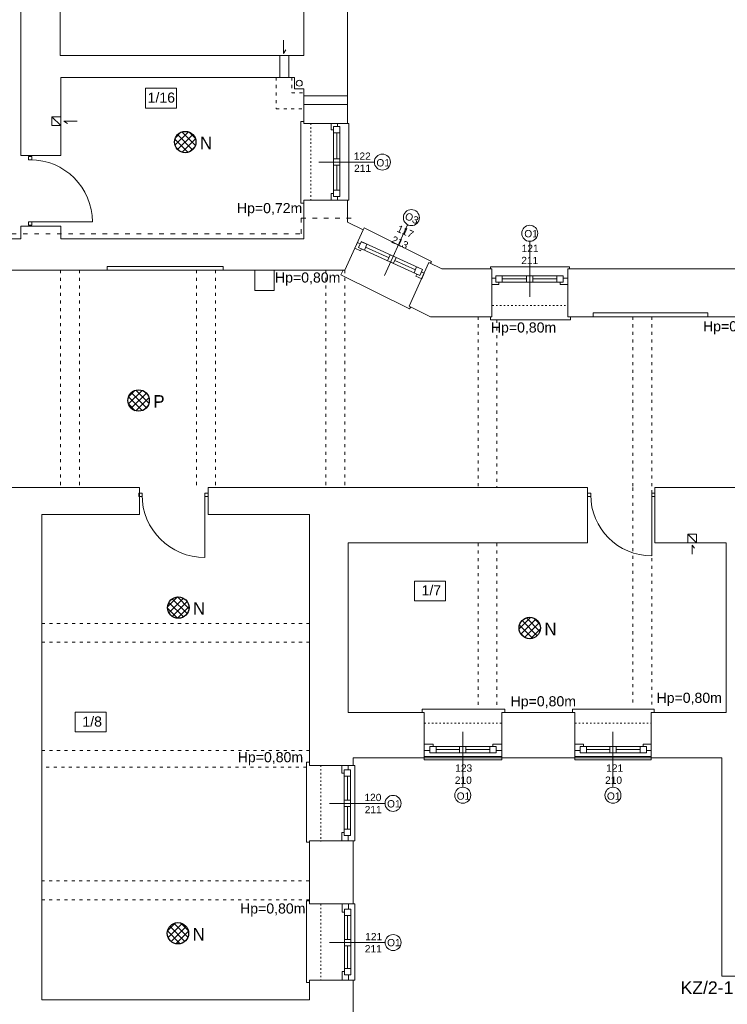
# Model space of a CAD drawing. Header units: centimetres. Extents: x 74448 to 96987, y -37016 to -10817.
# Tile 117 of 174: x 75878 to 77001, y -22596 to -21033. Entities that reach past the tile are written whole.
import ezdxf

# ---------------------------------------------------------------- set-up
doc = ezdxf.new("R2010")
doc.units = ezdxf.units.CM
doc.header["$LTSCALE"] = 0.02
doc.linetypes.add('ACAD_ISO03W100', pattern=[30, 12, -18])
doc.layers.get('0').update_dxf_attribs({"color": 8, "lineweight": 13})
for name, color, linetype, lineweight in [('_AUDIO', 7, 'Continuous', 18), ('CCTV', 7, 'Continuous', 25), ('LINIE PRZEKROJOWE', 8, 'Continuous', 13), ('OPISY', 8, 'Continuous', 13), ('stolarka', 8, 'Continuous', 13), ('STREFY POZ', 8, 'Continuous', 13), ('WIDOK', 8, 'Continuous', 13)]:
    doc.layers.add(name, color=color, linetype=linetype, lineweight=lineweight)
doc.layers.add('_AUDIO 2', color=7, linetype='Continuous')
doc.styles.get("Standard").update_dxf_attribs({"font": 'arial.ttf', "height": 12})
doc.styles.add('Tomasz_W legenda', font='TCM_____.TTF')
pattern_1 = [(45, (-5798.748, -5798.748), (-5.6126601, 5.6126601), []), (135, (-5798.748, -5798.748), (-5.6126601, -5.6126601), [])]

# ---------------------------------------------------------------- blocks, each defined once
blk = doc.blocks.new('*U3')
at = {"layer": 'stolarka', "transparency": 33554684}
blk.add_lwpolyline([(5, 0), (5, 95)], dxfattribs=at)
for points in [[(0, 2.5), (0, -2.5), (5, -2.5), (5, 2.5)], [(100, -2.5), (105, -2.5), (105, 2.5), (100, 2.5)]]:
    blk.add_lwpolyline(points, close=True, dxfattribs=at)
blk.add_arc((5, 0), 95, 0, 90, dxfattribs=at)
blk = doc.blocks.new('*U4')
at = {"layer": 'stolarka', "transparency": 33554684}
blk.add_lwpolyline([(5, 0), (5, 95)], dxfattribs=at)
for points in [[(0, 2.5), (0, -2.5), (5, -2.5), (5, 2.5)], [(100, -2.5), (105, -2.5), (105, 2.5), (100, 2.5)]]:
    blk.add_lwpolyline(points, close=True, dxfattribs=at)
blk.add_arc((5, 0), 95, 0, 90, dxfattribs=at)

msp = doc.modelspace()

# ---------------------------------------------------------------- hatches: boundary and pattern name
at = {"layer": '_AUDIO'}
h = msp.add_hatch(dxfattribs=at)
h.set_pattern_fill('ANSI37', color=256, scale=2.5)
h.set_pattern_definition(pattern_1)
h.paths.add_polyline_path([(76157.7, -21227.7, 1), (76123.7, -21227.7, 1)])
h = msp.add_hatch(dxfattribs=at)
h.set_pattern_fill('ANSI37', color=256, scale=2.5)
h.set_pattern_definition([(45, (-5799.551, -5757.0536), (-5.6126601, 5.6126601), []), (135, (-5799.551, -5757.0536), (-5.6126601, -5.6126601), [])])
h.paths.add_polyline_path([(76146.7, -21966.4, 1), (76112.7, -21966.4, 1)])
h = msp.add_hatch(dxfattribs=at)
h.set_pattern_fill('ANSI37', color=256, scale=2.5)
h.set_pattern_definition(pattern_1)
h.paths.add_polyline_path([(76704.3, -21998.9, 1), (76670.3, -21998.9, 1)])
h = msp.add_hatch(dxfattribs=at)
h.set_pattern_fill('ANSI37', color=256, scale=2.5)
h.set_pattern_definition(pattern_1)
h.paths.add_polyline_path([(76146.1, -22483.3, 1), (76112.1, -22483.3, 1)])
at = {"layer": '_AUDIO 2'}
h = msp.add_hatch(dxfattribs=at)
h.set_pattern_fill('ANSI37', color=256, scale=2.5)
h.set_pattern_definition(pattern_1)
h.paths.add_polyline_path([(76083.7, -21637.8, 1), (76049.7, -21637.8, 1)])

# ---------------------------------------------------------------- linework, layer by layer
for points in [[(76296.8, -21065.8), (76296.8, -21087.1), (76300.5, -21081.2)], [(75969.4, -21194.4), (75948.1, -21194.4), (75954, -21198.1)], [(76329.1, -21191.1), (76329.1, -21195), (76324.1, -21195), (76324.1, -21313.1), (76324.1, -21324.5), (76329.1, -21324.5)], [(76397.1, -21198.1), (76400.1, -21198.1), (76400.1, -21320.1), (76397.1, -21320.1)], [(76422.9, -21366.9), (76424.7, -21363.7), (76531.2, -21417.1), (76529.9, -21419.8)], [(76391.4, -21431.1), (76387.8, -21438.2), (76496.6, -21492.5), (76496.6, -21492.5), (76498.4, -21489)], [(76625, -21428.9), (76625, -21425.9), (76750.5, -21425.9), (76750.5, -21428.9)], [(76625, -21504.9), (76625, -21504.9), (76625, -21509.9), (76747, -21509.9), (76752, -21509.9), (76752, -21504.9)], [(76945.1, -21881.5), (76945.1, -21867.3), (76948.6, -21872.1)], [(76643, -22132.9), (76648, -22132.9), (76648, -22127.9), (76521.4, -22127.9), (76516.8, -22127.9), (76516.8, -22132.9)], [(76880, -22132.9), (76885, -22132.9), (76885, -22127.9), (76758.4, -22127.9), (76755.3, -22127.9), (76755.3, -22132.9)], [(76520, -22202.7), (76643, -22202.7)], [(76759, -22202.7), (76880, -22202.7)], [(76338, -22216.8), (76338, -22211.8), (76333, -22211.8), (76333, -22338.4), (76333, -22338.5), (76338, -22338.5)], [(76407, -22216.8), (76410, -22216.8), (76410, -22336.7), (76407, -22336.7)], [(76520, -22204.7), (76643, -22204.7)], [(76643, -22204.8), (76643, -22207.8), (76520, -22207.8), (76520, -22204.8)], [(76759, -22204.7), (76880, -22204.7)], [(76880, -22204.8), (76880, -22207.8), (76759, -22207.8), (76759, -22204.8)], [(76338, -22436.8), (76338, -22431.8), (76333, -22431.8), (76333, -22558.4), (76333, -22561.4), (76338, -22561.4)], [(76407, -22436.8), (76410, -22436.8), (76410, -22557.9), (76407, -22557.9)]]:
    msp.add_lwpolyline(points)
msp.add_lwpolyline([(76250.9, -21431.1), (76282, -21431.1), (76282, -21463), (76250.9, -21463)], close=True)
at = {"layer": '_AUDIO', "lineweight": 30}
for centre in [(76140.7, -21227.7), (76129.7, -21966.4), (76687.3, -21998.9), (76129.1, -22483.3)]:
    msp.add_circle(centre, 17, dxfattribs=at)
at = {"layer": '_AUDIO 2', "lineweight": 30}
msp.add_circle((76066.7, -21637.8), 17, dxfattribs=at)
at = {"layer": 'LINIE PRZEKROJOWE'}
for points in [[(75880.1, -20710.1), (75880.1, -21249.1), (75943.1, -21249.1)], [(75942.1, -20923.1), (75942.2, -21090.1), (76329.1, -21090.1), (76329.1, -21007.7)], [(76398.1, -21007.7), (76398.1, -21198.1)], [(76290.9, -21090.1), (76290.9, -21125.1)], [(76304.9, -21090.1), (76304.9, -21125.1)], [(76314.1, -21125.1), (75943.1, -21125.1), (75943.1, -21249.1)], [(76314.1, -21125.1), (76314.1, -21125.1), (76314.1, -21143.1), (76329.1, -21143.1)], [(76329.1, -21198.1), (76329.1, -21143.1)], [(76329.1, -21154.3), (76398.1, -21154.3)], [(76329.1, -21168.3), (76398.1, -21168.3)], [(75943.1, -21187.5), (75929.1, -21187.5), (75929.1, -21201.5), (75943.1, -21201.5)], [(75929.1, -21187.5), (75943.1, -21201.5)], [(76329.1, -21198.1), (76398.1, -21198.1)], [(75943.1, -21361.1), (75943.1, -21361.1), (75943.1, -21381.1), (76329.1, -21381.1), (76329.1, -21320.1), (76398.1, -21320.1)], [(76398.1, -21320.1), (76398.1, -21354.8)], [(76422.8, -21367.2), (76398.1, -21354.8)], [(75880.1, -21361.1), (75943.1, -21361.1)], [(75880.1, -21361.1), (75880.1, -21381.1)], [(76393.9, -21431.1), (76422.9, -21366.9)], [(75847, -21431.1), (75847, -21381.1), (75880.1, -21381.1)], [(76496.1, -21487.9), (76527.4, -21418.6)], [(76496.1, -21487.9), (76527.4, -21418.6)], [(76627, -21428.9), (76548.1, -21428.9), (76527.4, -21418.6)], [(76394, -21431.1), (76201, -21431.1), (76201, -21425.1), (76121, -21425.1), (76121, -21425.1), (76084, -21425.1), (76084, -21425.1), (76017, -21425.1), (76017, -21431.1), (75847, -21431.1), (75847, -21431.1)], [(76627, -21504.9), (76627, -21428.9)], [(76748, -21504.9), (76748, -21428.9)], [(77022.5, -21428.9), (76748, -21428.9)], [(76530, -21504.9), (76496.1, -21487.9)], [(77022.5, -21504.9), (76970, -21504.9), (76970, -21498.9), (76788, -21498.9), (76788, -21504.9), (76748, -21504.9)], [(77022.5, -21504.9), (76970, -21504.9), (76970, -21498.9), (76788, -21498.9), (76788, -21504.9), (76783, -21504.9)], [(76627, -21504.9), (76530, -21504.9)], [(76067.9, -21776.1), (75861, -21776.1), (75861, -21818.8)], [(76067.9, -21776.1), (76067.9, -21818.8)], [(76779, -21776.1), (76176.9, -21776.1), (76176.9, -21818.8)], [(76779, -21776.1), (76779, -21863.9)], [(76779, -21776.1), (76779, -21863.9)], [(77208, -21776.1), (76886, -21776.1), (76886, -21863.9)], [(76067.9, -21818.8), (75913, -21818.8), (75913, -22588.8)], [(76176.9, -21818.8), (76338, -21818.8), (76338, -22216.8)], [(76338, -21818.8), (76338, -22216.8), (76407, -22216.8)], [(76938.1, -21863.9), (76938.1, -21849.9), (76952.1, -21849.9), (76952.1, -21863.9)], [(76938.1, -21849.9), (76952.1, -21863.9)], [(76520, -22132.9), (76399, -22132.9), (76399, -21863.9)], [(76399, -21863.9), (76779, -21863.9)], [(76886, -21863.9), (76999, -21863.9), (76999, -21863.9)], [(76999, -21921.1), (76999, -21912.9), (76999, -21863.9)], [(76999, -21912.9), (76999, -22132.9), (76880, -22132.9)], [(76520, -22132.9), (76520, -22204.8)], [(76742, -22132.9), (76643, -22132.9)], [(76759, -22132.9), (76643, -22132.9), (76643, -22204.8)], [(76759, -22132.9), (76759, -22204.8)], [(76999, -22132.9), (76880, -22132.9), (76880, -22204.8)], [(76520, -22204.8), (76407, -22204.8)], [(76407, -22204.8), (76407, -22216.8)], [(76759, -22204.8), (76643, -22204.8)], [(76992, -22204.8), (76880, -22204.8)], [(76992, -22371.5), (76992, -22204.8)], [(76338, -22336.8), (76338, -22436.8)], [(76338, -22336.8), (76338, -22436.8)], [(76338, -22336.8), (76407, -22336.8)], [(76338, -22336.8), (76338, -22436.8), (76407, -22436.8)], [(76407, -22336.8), (76407, -22436.8)], [(76992, -22371.5), (76992, -22551.1)], [(76338, -22557.8), (76338, -22588.8), (75913, -22588.8)], [(76338, -22557.8), (76338, -22588.8)], [(76338, -22557.8), (76407, -22557.8)], [(76407, -22557.8), (76407, -22656.8)], [(77230, -22551.1), (76992, -22551.1)]]:
    msp.add_lwpolyline(points, dxfattribs=at)
msp.add_circle((76321.7, -21134.3), 4.77, dxfattribs=at)
at = {"layer": 'OPISY'}
for points in [[(76077.4, -21142.4), (76126.6, -21142.4), (76126.6, -21173.7), (76077.4, -21173.7)], [(76504.4, -21924.3), (76553.6, -21924.3), (76553.6, -21955.6), (76504.4, -21955.6)], [(75966.1, -22132.5), (76015.3, -22132.5), (76015.3, -22163.8), (75966.1, -22163.8)]]:
    msp.add_lwpolyline(points, close=True, dxfattribs=at)
for points in [[(76440.8, -21259.4), (76352.7, -21259.4)], [(76493.3, -21359.1), (76456.8, -21439.3)], [(76687.4, -21385.2), (76687.4, -21473.3)], [(76581, -22251.5), (76581, -22163.4)], [(76819.4, -22251.5), (76819.4, -22163.4)], [(76457.7, -22277.1), (76369.6, -22277.1)], [(76457.9, -22498), (76369.8, -22498)]]:
    msp.add_lwpolyline(points, dxfattribs=at)
for centre in [(76453.5, -21259.4), (76499.5, -21347.6), (76687.4, -21372.5), (76470.4, -22277.1), (76581, -22264.2), (76819.4, -22264.2), (76470.6, -22498)]:
    msp.add_circle(centre, 12.7, dxfattribs=at)
at = {"layer": 'stolarka'}
for points in [[(76376.1, -21208.1), (76372.4, -21208.1), (76372.4, -21198.1), (76382.4, -21198.1), (76382.4, -21203.1)], [(76386.1, -21203.1), (76386.1, -21307.1)], [(76376.1, -21210.1), (76376.1, -21314.1)], [(76381.1, -21213.1), (76381.1, -21254.4)], [(76381.1, -21264.4), (76381.1, -21304.1)], [(76382.4, -21314.1), (76382.4, -21320.1), (76372.4, -21320.1), (76372.4, -21309.1), (76376.1, -21309.1)], [(76420.3, -21397), (76418.8, -21400.3), (76409.7, -21396.1), (76413.8, -21387), (76418.4, -21389.1)], [(76419.7, -21385.7), (76517, -21430.1)], [(76415.8, -21394.9), (76513.1, -21439.3)], [(76426.9, -21394.5), (76464.2, -21411.5)], [(76473.3, -21415.7), (76506.1, -21430.6)], [(76515.5, -21433.4), (76520, -21435.5), (76515.9, -21444.6), (76506.8, -21440.4), (76508.3, -21437.1)], [(76638.4, -21449.9), (76638.4, -21453.6), (76627, -21453.6), (76627, -21443.6), (76633.4, -21443.6)], [(76633.4, -21449.9), (76739.4, -21449.9)], [(76634.4, -21439.9), (76738.4, -21439.9)], [(76643.4, -21444.9), (76682.4, -21444.9)], [(76692.4, -21444.9), (76730.4, -21444.9)], [(76740.4, -21443.6), (76748, -21443.6), (76748, -21453.6), (76735.4, -21453.6), (76735.4, -21449.9)], [(76520, -22183.1), (76534, -22183.1), (76534, -22186.8)], [(76634, -22186.8), (76530, -22186.8)], [(76629, -22186.8), (76629, -22183.1), (76643, -22183.1), (76643, -22193.1), (76634, -22193.1)], [(76759, -22183.1), (76772.4, -22183.1), (76772.4, -22186.8)], [(76872.4, -22186.8), (76768.4, -22186.8)], [(76867.4, -22186.8), (76867.4, -22183.1), (76880, -22183.1), (76880, -22193.1), (76872.4, -22193.1)], [(76529, -22193.1), (76520, -22193.1)], [(76634, -22196.8), (76530, -22196.8)], [(76576, -22191.8), (76539, -22191.8)], [(76624, -22191.8), (76586, -22191.8)], [(76767.4, -22193.1), (76759, -22193.1)], [(76872.4, -22196.8), (76768.4, -22196.8)], [(76814.4, -22191.8), (76777.4, -22191.8)], [(76862.4, -22191.8), (76824.4, -22191.8)], [(76393, -22229.1), (76389.3, -22229.1), (76389.3, -22216.8), (76399.3, -22216.8), (76399.3, -22224.1)], [(76393, -22224.1), (76393, -22328.1)], [(76398, -22234.1), (76398, -22272.1)], [(76403, -22224.1), (76403, -22328.1)], [(76398, -22282.1), (76398, -22318.1)], [(76389.3, -22336.8), (76389.3, -22323.1), (76393, -22323.1)], [(76399.3, -22328.1), (76399.3, -22336.8)], [(76393.2, -22450), (76389.5, -22450), (76389.5, -22436.8), (76399.5, -22436.8), (76399.5, -22445)], [(76393.2, -22445), (76393.2, -22549)], [(76403.2, -22445), (76403.2, -22549)], [(76398.2, -22455), (76398.2, -22493)], [(76398.2, -22503), (76398.2, -22539)], [(76389.5, -22557.8), (76389.5, -22544), (76393.2, -22544)], [(76399.5, -22549), (76399.5, -22557.8)]]:
    msp.add_lwpolyline(points, dxfattribs=at)
for points in [[(76386.1, -21203.1), (76386.1, -21213.1), (76376.1, -21213.1), (76376.1, -21203.1)], [(76386.1, -21254.4), (76386.1, -21264.4), (76376.1, -21264.4), (76376.1, -21254.4)], [(76386.1, -21304.1), (76386.1, -21314.1), (76376.1, -21314.1), (76376.1, -21304.1)], [(76419.9, -21385.8), (76429, -21389.9), (76424.9, -21399), (76415.8, -21394.9)], [(76466.1, -21406.8), (76475.2, -21411), (76471, -21420.1), (76461.9, -21415.9)], [(76507.9, -21425.9), (76517, -21430.1), (76512.9, -21439.2), (76503.8, -21435)], [(76633.4, -21439.9), (76643.4, -21439.9), (76643.4, -21449.9), (76633.4, -21449.9)], [(76682.4, -21439.9), (76692.4, -21439.9), (76692.4, -21449.9), (76682.4, -21449.9)], [(76730.4, -21439.9), (76740.4, -21439.9), (76740.4, -21449.9), (76730.4, -21449.9)], [(76539, -22196.8), (76529, -22196.8), (76529, -22186.8), (76539, -22186.8)], [(76586, -22196.8), (76576, -22196.8), (76576, -22186.8), (76586, -22186.8)], [(76634, -22196.8), (76624, -22196.8), (76624, -22186.8), (76634, -22186.8)], [(76777.4, -22196.8), (76767.4, -22196.8), (76767.4, -22186.8), (76777.4, -22186.8)], [(76824.4, -22196.8), (76814.4, -22196.8), (76814.4, -22186.8), (76824.4, -22186.8)], [(76872.4, -22196.8), (76862.4, -22196.8), (76862.4, -22186.8), (76872.4, -22186.8)], [(76403, -22224.1), (76403, -22234.1), (76393, -22234.1), (76393, -22224.1)], [(76403, -22272.1), (76403, -22282.1), (76393, -22282.1), (76393, -22272.1)], [(76403, -22318.1), (76403, -22328.1), (76393, -22328.1), (76393, -22318.1)], [(76403.2, -22445), (76403.2, -22455), (76393.2, -22455), (76393.2, -22445)], [(76403.2, -22493), (76403.2, -22503), (76393.2, -22503), (76393.2, -22493)], [(76403.2, -22539), (76403.2, -22549), (76393.2, -22549), (76393.2, -22539)]]:
    msp.add_lwpolyline(points, close=True, dxfattribs=at)
at = {"layer": 'STREFY POZ', "linetype": 'ACAD_ISO03W100', "ltscale": 30}
msp.add_lwpolyline([(74975, -21362.2), (75415.4, -21362.2), (75415.4, -21373.1), (76324.7, -21373.1), (76324.7, -21348.3), (76404.1, -21348.3)], dxfattribs=at)
at = {"layer": 'WIDOK', "linetype": 'ACAD_ISO03W100', "ltscale": 20}
for points in [[(76284.9, -21125.1), (76284.9, -21174.8), (76329.1, -21174.8)], [(76309.9, -21125.1), (76309.9, -21149.8), (76329.1, -21149.8)], [(75943, -21431.1), (75943, -21776.1)], [(75973, -21431.1), (75973, -21776.1)], [(76158.5, -21431.1), (76158.5, -21776.1)], [(76188.5, -21431.1), (76188.5, -21776.1)], [(76364, -21431.1), (76364, -21776.1)], [(76364, -21431.1), (76364, -21776.1)], [(76394, -21431.1), (76394, -21776.1)], [(76394, -21431.1), (76394, -21776.1)], [(76605.3, -21504.9), (76605.3, -21776.1)], [(76635.3, -21509.9), (76635.3, -21776.1)], [(76851.1, -21504.9), (76851.1, -21776.1)], [(76881.1, -21504.9), (76881.1, -21776.1)], [(76851.1, -21776.1), (76851.1, -22120.1)], [(76881.1, -21780.1), (76881.1, -22120.1)], [(76605.3, -21863.9), (76605.3, -22127.9)], [(76635.3, -21863.9), (76635.3, -22127.9)], [(76338, -21991.5), (75913, -21991.5)], [(76338, -22021.5), (75913, -22021.5)], [(76338, -22193.3), (75913, -22193.3)], [(76333, -22219.7), (75913, -22219.7)], [(76337.4, -22400.3), (75913, -22400.3)], [(76337.7, -22430.3), (75913, -22430.3)]]:
    msp.add_lwpolyline(points, dxfattribs=at)
at = {"layer": 'WIDOK', "linetype": 'ACAD_ISO03W100', "ltscale": 10}
for points in [[(76340.1, -21198.1), (76340.1, -21320.1)], [(76628, -21486.9), (76744, -21486.9)], [(76520, -22149.9), (76643, -22149.9)], [(76759, -22149.9), (76880, -22149.9)], [(76356, -22216.8), (76356, -22337.8)], [(76356, -22436.8), (76356, -22557.8)]]:
    msp.add_lwpolyline(points, dxfattribs=at)
at = {"layer": 'WIDOK'}
for points in [[(76017, -21431.1), (76201, -21431.1)], [(76970, -21504.9), (76788, -21504.9)]]:
    msp.add_lwpolyline(points, dxfattribs=at)

# ---------------------------------------------------------------- block references
at = {"layer": 'stolarka', "transparency": 33554684}
for name, p, xscale, yscale, zscale, rotation in [('*U3', (75894.7, -21359.6), -1.038095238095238, 1.038095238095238, 1.038095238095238, 270), ('*U4', (76176.9, -21787.5), 1.047619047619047, 1.047619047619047, 1.047619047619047, 180), ('*U3', (76886, -21787.4), 1.019047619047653, 1.019047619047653, 1.019047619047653, 180)]:
    msp.add_blockref(name, p, dxfattribs=dict(at, xscale=xscale, yscale=yscale, zscale=zscale, rotation=rotation))

# ---------------------------------------------------------------- texts
at = {"layer": '_AUDIO', "char_height": 20, "width": 16.573, "attachment_point": 1, "style": 'Tomasz_W legenda'}
for insert in [(76164.1, -21219.2), (76153, -21957.9), (76710.6, -21990.4), (76152.4, -22474.8)]:
    msp.add_mtext('N', dxfattribs=dict(at, insert=insert))
at = {"layer": '_AUDIO 2', "insert": (76090.1, -21629.3), "char_height": 20, "width": 16.573, "attachment_point": 1, "style": 'Tomasz_W legenda'}
msp.add_mtext('P', dxfattribs=at)
at = {"layer": 'CCTV', "insert": (76926.6, -22559.6), "char_height": 20, "width": 104.165, "attachment_point": 1}
msp.add_mtext('{\\C7;KZ/2-1}', dxfattribs=at)
at = {"layer": 'OPISY', "ltscale": 0.15}
for s, p in [('Hp=0,72m', (76222.7, -21340.5)), ('Hp=0,80m', (76283.1, -21450.6)), ('Hp=0,80m', (76625.6, -21529.9)), ('Hp=0,79m', (76962.3, -21528)), ('Hp=0,80m', (76657, -22123.1)), ('Hp=0,80m', (76888.5, -22117.6)), ('Hp=0,80m', (76224, -22211.8)), ('Hp=0,80m', (76227.7, -22451.9))]:
    msp.add_text(s, height=16, dxfattribs=at).set_placement(p)
at = {"layer": 'OPISY'}
for s, insert, char_height, width, attachment_point in [('{\\fArial|b0|i0|c238|p34;1/16}', (76081, -21149.1), 16, 260.963, 1), ('\\pi-2.4943;O1', (76446.5, -21266.5), 11.574, 12.831, 7), ('\\pi-2.4943;O1', (76681.2, -21379), 11.574, 12.831, 7), ('{\\fArial|b0|i0|c238|p34;1/7}', (76515.7, -21931), 16, 260.963, 1), ('{\\fArial|b0|i0|c238|p34;1/8}', (75977.5, -22139.3), 16, 260.963, 1), ('\\pi-2.4943;O1', (76573.9, -22271.5), 11.574, 12.831, 7), ('\\pi-2.4943;O1', (76812.3, -22271.5), 11.574, 12.831, 7), ('\\pi-2.4943;O1', (76463.4, -22283.8), 11.574, 12.831, 7), ('\\pi-2.4943;O1', (76463.5, -22504.1), 11.574, 12.831, 7)]:
    msp.add_mtext(s, dxfattribs=dict(at, insert=insert, char_height=char_height, width=width, attachment_point=attachment_point))
at = {"layer": 'OPISY', "insert": (76491.2, -21350.9), "char_height": 11.574, "width": 12.831, "attachment_point": 7, "rotation": 335.4726}
msp.add_mtext('\\pi-3.6114;O3', dxfattribs=at)
at = {"layer": 'stolarka', "char_height": 11.574, "width": 12.831, "attachment_point": 7}
for s, insert in [('\\pi-5.7667;122\\P\\pi-5.3522;211', (76413.9, -21275.1)), ('\\pi-4.7088;121\\P\\pi-5.3522;211', (76679.2, -21421.4)), ('\\pi-5.8259;123\\P\\pi-6.4496;210', (76574.9, -22246.3)), ('\\pi-4.7088;121\\P\\pi-6.4496;210', (76813.3, -22246.3)), ('\\pi-5.8062;120\\P\\pi-5.3522;211', (76430.8, -22292.8)), ('\\pi-4.7088;121\\P\\pi-5.3522;211', (76431, -22513.7))]:
    msp.add_mtext(s, dxfattribs=dict(at, insert=insert))
at = {"layer": 'stolarka', "insert": (76472.5, -21389.4), "char_height": 11.574, "width": 12.831, "attachment_point": 7, "rotation": 335.4726}
msp.add_mtext('\\pi-5.8259;117\\P\\pi-6.4694;213', dxfattribs=at)

doc.saveas('drawing.dxf')
